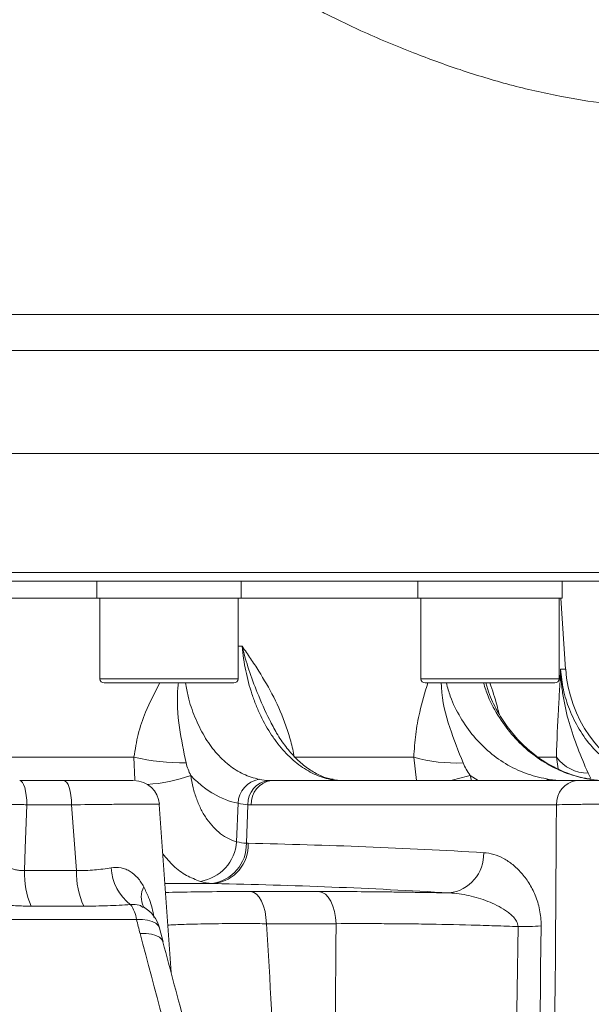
# Model space of a CAD drawing. Header units: millimetres. Extents: x 0 to 8410, y 0 to 5940.
# Tile 61 of 180: x 3811 to 3878, y 2799 to 2914. Entities that reach past the tile are written whole.
import ezdxf

# ---------------------------------------------------------------- set-up
doc = ezdxf.new("R2010")
doc.units = ezdxf.units.MM
doc.header["$LTSCALE"] = 10

msp = doc.modelspace()

# ---------------------------------------------------------------- linework, layer by layer
at = {"color": 8, "linetype": 'Continuous', "lineweight": 0}
for p, q in [((3724.78, 2879.75), (3918.96, 2879.75)), ((3918.38, 2875.52), (3585.47, 2875.52)), ((3752.03, 2849.37), (3898.53, 2849.37)), ((3836.28, 2840.69), (3836.75, 2840.69)), ((3874.24, 2837.99), (3874.83, 2837.99)), ((3820.01, 2836.87), (3820.63, 2836.87)), ((3820.63, 2836.87), (3836.28, 2836.87)), ((3857.8, 2836.87), (3860.19, 2836.87)), ((3860.19, 2836.87), (3874.07, 2836.87)), ((3865.66, 2835.61), (3865.44, 2836.37)), ((3803.95, 2827.64), (3824.02, 2827.64)), ((3824.14, 2824.98), (3824.02, 2827.64)), ((3842.89, 2827.64), (3856.95, 2827.64)), ((3857.26, 2824.87), (3856.95, 2827.64)), ((3871.62, 2827.64), (3873.76, 2827.64)), ((3873.96, 2826.25), (3873.76, 2827.64)), ((3863.58, 2825.49), (3863.76, 2824.87)), ((3864.52, 2824.87), (3863.58, 2825.49)), ((3877.47, 2825.74), (3877.81, 2825.12)), ((3847.14, 2825.02), (3847.46, 2824.99)), ((3874.42, 2824.88), (3874.31, 2824.87)), ((3816.68, 2822.03), (3811.42, 2822.03)), ((3817.26, 2814.28), (3816.68, 2822.03)), ((3836.1, 2817.67), (3836.28, 2822.2)), ((3837.25, 2817.5), (3837.44, 2822.04)), ((3873.76, 2822.03), (3837.83, 2822.03)), ((3811.13, 2814.28), (3817.26, 2814.28)), ((3833.49, 2812.75), (3827.75, 2812.75)), ((3837.77, 2811.82), (3845.8, 2811.82)), ((3818.11, 2810.1), (3811.9, 2810.1)), ((3824.31, 2808.53), (3802.37, 2808.53)), ((3847.81, 2808.03), (3839.61, 2808.03))]:
    msp.add_line(p, q, dxfattribs=at)
at = {"color": 7, "linetype": 'Continuous', "lineweight": 0}
for p, q in [((3913.5, 2863.37), (3589.77, 2863.37)), ((3897.53, 2848.37), (3752.03, 2848.37)), ((3819.64, 2848.37), (3819.64, 2846.37)), ((3836.64, 2846.37), (3836.64, 2848.37)), ((3857.44, 2848.37), (3857.44, 2846.37)), ((3874.44, 2846.37), (3874.44, 2848.37)), ((3787.26, 2846.37), (3819.64, 2846.37)), ((3819.64, 2846.37), (3820.29, 2846.37)), ((3820.01, 2846.37), (3820.01, 2836.87)), ((3820.29, 2846.37), (3836.64, 2846.37)), ((3836.28, 2836.87), (3836.28, 2846.37)), ((3836.64, 2846.37), (3857.44, 2846.37)), ((3857.44, 2846.37), (3859.93, 2846.37)), ((3857.8, 2846.37), (3857.8, 2836.87)), ((3859.93, 2846.37), (3874.44, 2846.37)), ((3874.07, 2836.87), (3874.07, 2846.37)), ((3874.83, 2837.99), (3874.25, 2846.37)), ((3821.09, 2836.37), (3820.51, 2836.37)), ((3835.78, 2836.37), (3821.09, 2836.37)), ((3860.54, 2836.37), (3858.3, 2836.37)), ((3873.57, 2836.37), (3860.54, 2836.37)), ((3810.57, 2824.87), (3815.75, 2824.87)), ((3840.19, 2824.87), (3876.12, 2824.87)), ((3828.39, 2802.27), (3827, 2822.08)), ((3827.46, 2805.9), (3827.02, 2807.52))]:
    msp.add_line(p, q, dxfattribs=at)
at = {"color": 8, "linetype": 'Continuous', "lineweight": 0, "flags": 128}
for points in [[(3810.57, 2824.87), (3810.73, 2824.82), (3810.88, 2824.66), (3811.03, 2824.4), (3811.16, 2824.05), (3811.26, 2823.62), (3811.34, 2823.13), (3811.4, 2822.59), (3811.42, 2822.03)], [(3815.75, 2824.87), (3815.93, 2824.82), (3816.1, 2824.66), (3816.26, 2824.4), (3816.4, 2824.05), (3816.51, 2823.62), (3816.6, 2823.13), (3816.66, 2822.59), (3816.68, 2822.03)], [(3872.91, 2825.02), (3872.66, 2824.96), (3872.49, 2824.87)], [(3811.42, 2822.03), (3811.23, 2816.89), (3811.13, 2814.28)], [(3839.61, 2808.03), (3839.56, 2808.76), (3839.45, 2809.46), (3839.27, 2810.11), (3839.04, 2810.67), (3838.77, 2811.14), (3838.46, 2811.5), (3838.12, 2811.72), (3837.77, 2811.82)], [(3847.81, 2808.03), (3847.76, 2808.76), (3847.63, 2809.46), (3847.44, 2810.11), (3847.19, 2810.67), (3846.89, 2811.14), (3846.55, 2811.5), (3846.18, 2811.72), (3845.8, 2811.82)], [(3827.01, 2807.51), (3826.87, 2807.81), (3826.58, 2808.09), (3826.17, 2808.3), (3825.63, 2808.45), (3825.01, 2808.53), (3824.31, 2808.53)], [(3827.43, 2805.89), (3827.31, 2806.16), (3827.03, 2806.44), (3826.61, 2806.65), (3826.08, 2806.8), (3825.45, 2806.87), (3824.74, 2806.87)]]:
    msp.add_lwpolyline(points, dxfattribs=at)
at = {"color": 7, "linetype": 'Continuous', "lineweight": 0}
for centre, radius, start, end in [((3890.3, 2839.07), 15.5, 184, 246.355), ((3820.51, 2836.87), 0.5, 180, 270), ((3835.78, 2836.87), 0.5, 270, 0), ((3858.3, 2836.87), 0.5, 180, 270), ((3873.57, 2836.87), 0.5, 270, 0), ((3824.02, 2821.87), 3, 4.1179, 89.9999), ((3823.13, 2806.54), 4, 14.2042, 59.8815)]:
    msp.add_arc(centre, radius, start, end, dxfattribs=at)
at = {"color": 8, "linetype": 'Continuous', "lineweight": 0}
for centre, radius, start, end in [((3829.89, 2852.88), 25.92, 256.9058, 270.5682), ((3861.94, 2845.32), 18.38, 254.2424, 272.5357), ((3877.48, 2830.33), 4.59, 215.9587, 269.8823), ((3824.48, 2842.55), 18.16, 273.5057, 290.0411), ((3855.16, 2853.14), 28.9, 282.0057, 286.9452), ((3839.22, 2822.11), 2.95, 98.8295, 178.1351), ((3840.2, 2822.14), 2.76, 97.0952, 182.0523), ((3840.52, 2822.19), 2.7, 97.1353, 183.453), ((3876.46, 2822.19), 2.7, 97.1353, 183.453), ((3831.01, 2818.05), 5.11, 279.346, 355.7143), ((3832.6, 2817.38), 4.65, 277.237, 1.5291), ((3832.92, 2817.26), 4.54, 277.1697, 2.9118), ((3860.56, 2816.24), 4.63, 277.2048, 1.791), ((3821.17, 2813.96), 10.04, 178.1587, 202.6539), ((3826.48, 2813.97), 9.23, 178.0657, 204.8493), ((3827.22, 2814.96), 5.91, 183.5058, 232.5537), ((3827.53, 2811.17), 2.65, 152.7966, 205.6395), ((3820.46, 2808.01), 3.89, 7.7446, 35.5232), ((3869.26, 2848.72), 41.04, 269.9628, 273.7602)]:
    msp.add_arc(centre, radius, start, end, dxfattribs=at)
at = {"color": 7, "linetype": 'Continuous', "lineweight": 0}
for points, knots in [([(3936.06, 2907.98), (3936.77, 2908), (3938.91, 2908.04), (3941.89, 2908.16), (3945.19, 2908.38), (3947.85, 2908.75), (3949.23, 2909.2), (3949.83, 2909.56), (3950.14, 2909.8), (3950.41, 2910.05), (3950.65, 2910.3), (3950.81, 2910.47), (3951.15, 2910.87), (3951.61, 2911.55), (3951.99, 2912.43), (3952.23, 2913.25), (3952.34, 2914.2), (3952.31, 2915.21), (3952.01, 2916.52), (3951.37, 2917.78), (3950.37, 2918.91), (3949.67, 2919.42), (3948.87, 2919.9), (3948, 2920.25), (3947.07, 2920.57), (3945.94, 2920.91), (3944.53, 2921.27), (3942.97, 2921.47), (3941.54, 2921.45), (3940.16, 2921.26), (3938.9, 2920.99), (3937.61, 2920.67), (3936.23, 2920.29), (3934.62, 2919.86), (3932.72, 2919.42), (3930.37, 2918.92), (3927.47, 2918.38), (3924.07, 2917.8), (3920.41, 2917.23), (3916.74, 2916.72), (3913.15, 2916.31), (3909.65, 2915.99), (3906.11, 2915.76), (3902.35, 2915.59), (3898.17, 2915.51), (3893.51, 2915.55), (3888.26, 2915.75), (3883.26, 2916.18), (3878.98, 2916.75), (3875.83, 2917.29), (3873.03, 2917.86), (3870.2, 2918.52), (3866.99, 2919.41), (3863.61, 2920.51), (3860.34, 2921.74), (3857.44, 2922.97), (3854.85, 2924.17), (3852.66, 2925.27), (3850.65, 2926.34), (3848.51, 2927.54), (3845.91, 2929.09), (3842.8, 2931.09), (3839.37, 2933.55), (3836.04, 2936.26), (3833.19, 2938.88), (3831.01, 2941.09), (3829.43, 2942.81), (3827.94, 2944.51), (3826.14, 2946.68), (3823.71, 2949.82), (3820.89, 2953.79), (3817.88, 2958.37), (3813.83, 2964.91), (3808.95, 2973.34), (3803.83, 2982.92), (3799.29, 2991.9), (3795.23, 3000.16), (3791.15, 3008.49), (3787.1, 3016.84), (3783.22, 3025.07), (3779.68, 3032.86), (3776.49, 3039.86), (3773.64, 3045.92), (3771.43, 3050.54), (3769.78, 3054.04), (3768.42, 3056.96), (3766.86, 3060.39), (3765.03, 3064.51), (3763.33, 3068.49), (3761.91, 3072.09), (3760.8, 3075.21), (3759.81, 3078.18), (3758.84, 3081.17), (3758.06, 3083.94), (3757.44, 3086.43), (3757.01, 3088.21), (3756.7, 3089.47), (3756.49, 3090.32), (3756.3, 3091.08), (3756.11, 3091.77), (3755.9, 3092.55), (3755.61, 3093.6), (3755.22, 3095.01), (3754.78, 3096.74), (3754.41, 3098.62), (3754.19, 3099.92), (3754.08, 3100.58)], [0, 0, 0, 0, 0.011317, 0.034136, 0.056251, 0.083006, 0.108895, 0.114881, 0.119557, 0.122939, 0.124171, 0.125118, 0.125845, 0.128292, 0.130088, 0.13212, 0.133748, 0.136013, 0.139427, 0.144045, 0.14696, 0.151496, 0.158019, 0.166511, 0.176866, 0.188021, 0.2025, 0.214535, 0.224381, 0.232338, 0.239809, 0.247181, 0.255755, 0.265145, 0.275885, 0.28786, 0.302828, 0.318941, 0.33415, 0.347979, 0.360555, 0.371982, 0.382635, 0.39381, 0.405645, 0.418177, 0.431603, 0.445987, 0.454902, 0.462337, 0.468327, 0.474587, 0.482061, 0.490749, 0.498212, 0.505119, 0.511436, 0.516803, 0.521182, 0.52638, 0.5331, 0.541377, 0.551299, 0.561424, 0.569937, 0.576719, 0.581649, 0.585005, 0.591379, 0.599837, 0.610514, 0.622479, 0.634697, 0.659227, 0.683976, 0.70273, 0.721753, 0.740829, 0.759799, 0.778542, 0.79619, 0.811721, 0.825188, 0.836744, 0.842828, 0.848752, 0.856481, 0.865988, 0.876956, 0.884487, 0.892646, 0.901618, 0.910561, 0.922027, 0.932591, 0.941881, 0.946457, 0.950562, 0.954192, 0.957347, 0.960473, 0.964974, 0.972041, 0.98069, 0.990321, 1, 1, 1, 1]), ([(3742.47, 3098.01), (3742.64, 3097.05), (3742.98, 3095.23), (3743.48, 3092.87), (3744.01, 3091), (3744.41, 3089.53), (3744.77, 3088.23), (3745.1, 3086.93), (3745.48, 3085.37), (3745.96, 3083.43), (3746.57, 3080.98), (3747.37, 3078.06), (3748.44, 3074.7), (3749.62, 3071.17), (3750.91, 3067.53), (3752.45, 3063.67), (3754.17, 3059.65), (3755.93, 3055.68), (3757.57, 3052.09), (3758.91, 3049.21), (3760.02, 3046.85), (3761.13, 3044.49), (3762.5, 3041.61), (3764.18, 3038.06), (3766.1, 3034), (3768.14, 3029.59), (3770.12, 3025.26), (3772.04, 3021.05), (3773.87, 3017.08), (3775.6, 3013.35), (3777.13, 3010.11), (3778.43, 3007.4), (3779.65, 3004.84), (3781.01, 3002.04), (3782.68, 2998.6), (3784.6, 2994.69), (3786.57, 2990.7), (3788.36, 2987.12), (3789.83, 2984.2), (3791.11, 2981.69), (3792.78, 2978.46), (3795.11, 2974.01), (3798.32, 2968.11), (3802.09, 2961.44), (3805.7, 2955.38), (3808.96, 2950.22), (3811.53, 2946.41), (3813.94, 2943.04), (3816.05, 2940.28), (3817.82, 2938.08), (3819.27, 2936.38), (3820.65, 2934.82), (3822.29, 2933.04), (3824.5, 2930.77), (3827.35, 2928.07), (3830.77, 2925.15), (3834.47, 2922.36), (3838.06, 2919.95), (3841.22, 2918.05), (3843.87, 2916.57), (3846.12, 2915.39), (3848.34, 2914.28), (3850.88, 2913.09), (3853.81, 2911.81), (3857.69, 2910.23), (3862.5, 2908.49), (3868.28, 2906.73), (3873.99, 2905.43), (3878.91, 2904.64), (3882.87, 2904.19), (3885.98, 2903.94), (3888.83, 2903.78), (3891.64, 2903.69), (3894.77, 2903.63), (3898.24, 2903.63), (3902.04, 2903.7), (3906.02, 2903.84), (3910.23, 2904.1), (3914.68, 2904.5), (3919.31, 2905.06), (3924.04, 2905.75), (3927.99, 2906.39), (3931.1, 2906.93), (3933.36, 2907.37), (3935.21, 2907.77), (3936.69, 2908.13), (3937.9, 2908.44), (3939.17, 2908.78), (3940.62, 2909.18), (3942.19, 2909.55), (3943.47, 2909.7), (3944.23, 2909.54), (3944.54, 2909.27), (3944.51, 2909.18), (3944.5, 2909.15)], [0, 0, 0, 0, 0.015166, 0.028612, 0.037468, 0.045026, 0.052213, 0.059224, 0.067182, 0.077783, 0.089676, 0.102573, 0.11573, 0.127908, 0.139299, 0.15042, 0.161572, 0.172797, 0.182763, 0.190462, 0.195789, 0.201622, 0.209285, 0.218751, 0.229904, 0.241602, 0.253702, 0.264214, 0.274898, 0.285147, 0.293822, 0.300839, 0.306925, 0.314403, 0.323477, 0.334756, 0.346296, 0.356139, 0.364213, 0.370557, 0.376931, 0.391161, 0.408048, 0.427409, 0.449003, 0.461125, 0.47306, 0.483364, 0.492038, 0.499102, 0.504571, 0.508854, 0.514856, 0.522957, 0.533041, 0.544948, 0.557899, 0.569206, 0.578716, 0.586502, 0.592585, 0.598227, 0.6056, 0.614236, 0.6228, 0.637663, 0.653452, 0.669294, 0.683664, 0.693744, 0.702302, 0.710108, 0.718304, 0.726917, 0.738289, 0.750373, 0.763472, 0.778245, 0.794828, 0.81336, 0.834024, 0.857018, 0.871967, 0.885277, 0.896822, 0.90647, 0.9141, 0.921096, 0.932803, 0.946017, 0.960856, 0.977508, 0.993864, 1, 1, 1, 1]), ([(3877.77, 2825.06), (3877.63, 2825.07), (3876.81, 2825.15), (3875.34, 2825.61), (3873.41, 2826.42), (3871.6, 2827.56), (3869.93, 2828.94), (3868.43, 2830.56), (3867.15, 2832.39), (3866.21, 2834.09), (3865.8, 2835.21), (3865.66, 2835.61)], [0, 0, 0, 0, 0.027357, 0.157711, 0.287826, 0.417104, 0.545672, 0.673864, 0.80121, 0.928565, 1, 1, 1, 1]), ([(3847.45, 2825.03), (3847.29, 2825.05), (3846.7, 2825.13), (3845.64, 2825.59), (3844.31, 2826.39), (3843.05, 2827.5), (3841.87, 2828.85), (3840.83, 2830.36), (3840.25, 2831.51), (3839.97, 2832.05)], [0, 0, 0, 0, 0.0610143, 0.2330336, 0.3967025, 0.5562305, 0.7092051, 0.8636466, 1, 1, 1, 1]), ([(3815.75, 2824.87), (3816.86, 2824.87), (3819.2, 2824.87), (3821.95, 2824.87), (3823.75, 2824.87), (3823.87, 2824.87), (3823.93, 2824.87)], [0, 0, 0, 0, 0.23771, 0.505738, 0.774008, 1, 1, 1, 1]), ([(3848.36, 2824.88), (3848.3, 2824.89), (3847.97, 2824.89), (3847.69, 2824.96), (3847.47, 2825.01)], [0, 0, 0, 0, 0.186458, 1, 1, 1, 1]), ([(3876.12, 2824.87), (3876.42, 2824.87), (3876.74, 2824.87), (3877.28, 2824.87), (3877.47, 2824.87), (3877.86, 2824.87), (3878.06, 2824.87), (3878.68, 2824.87), (3879.11, 2824.87), (3880.02, 2824.87), (3880.49, 2824.87), (3881.19, 2824.87), (3881.42, 2824.87), (3881.9, 2824.87), (3882.14, 2824.87), (3882.84, 2824.87), (3883.3, 2824.87), (3883.97, 2824.87), (3884.2, 2824.87), (3884.63, 2824.87), (3884.84, 2824.87), (3885.46, 2824.87), (3885.84, 2824.87), (3886.2, 2824.87)], [0, 0, 0, 0, 0.125, 0.125, 0.1875, 0.1875, 0.25, 0.25, 0.375, 0.375, 0.5, 0.5, 0.5625, 0.5625, 0.625, 0.625, 0.75, 0.75, 0.8125, 0.8125, 0.875, 0.875, 1, 1, 1, 1]), ([(3827.72, 2811.7), (3828.84, 2811.73), (3831.12, 2811.78), (3834.65, 2811.81), (3837, 2811.82), (3837.77, 2811.82)], [0, 0, 0, 0, 0.388814, 0.797897, 1, 1, 1, 1]), ([(3845.8, 2811.82), (3846.96, 2811.82), (3848.16, 2811.81), (3850.61, 2811.8), (3851.87, 2811.79), (3853.81, 2811.77), (3854.46, 2811.76), (3855.79, 2811.74), (3856.46, 2811.73), (3858.46, 2811.7), (3859.8, 2811.68), (3861.14, 2811.65)], [0, 0, 0, 0, 0.25, 0.25, 0.5, 0.5, 0.625, 0.625, 0.75, 0.75, 1, 1, 1, 1]), ([(3847.22, 2727.08), (3846.31, 2730.93), (3843.87, 2741.22), (3839.8, 2757.82), (3835.01, 2776.87), (3830.89, 2792.9), (3828.32, 2802.52), (3827.42, 2805.89)], [0, 0, 0, 0, 0.144178, 0.385711, 0.627467, 0.869395, 1, 1, 1, 1])]:
    msp.add_open_spline(points, degree=3, knots=knots, dxfattribs=at)
at = {"color": 8, "linetype": 'Continuous', "lineweight": 0}
for points, knots in [([(3842.89, 2827.64), (3842.78, 2828.27), (3842.64, 2828.9), (3842.31, 2830.13), (3842.12, 2830.73), (3841.5, 2832.5), (3841.01, 2833.61), (3839.93, 2835.75), (3839.33, 2836.78), (3838.39, 2838.27), (3838.07, 2838.76), (3837.42, 2839.73), (3837.09, 2840.21), (3836.75, 2840.69)], [0, 0, 0, 0, 0.125, 0.125, 0.25, 0.25, 0.5, 0.5, 0.75, 0.75, 0.875, 0.875, 1, 1, 1, 1]), ([(3847.14, 2825.02), (3846.49, 2825.15), (3845.86, 2825.36), (3844.62, 2825.94), (3844.02, 2826.3), (3842.83, 2827.2), (3842.27, 2827.71), (3841.47, 2828.58), (3841.21, 2828.89), (3840.71, 2829.54), (3840.46, 2829.88), (3839.75, 2830.95), (3839.32, 2831.71), (3838.75, 2832.92), (3838.56, 2833.34), (3838.22, 2834.19), (3838.06, 2834.63), (3837.61, 2835.97), (3837.37, 2836.88), (3836.98, 2838.75), (3836.84, 2839.71), (3836.75, 2840.69)], [0, 0, 0, 0, 0.125, 0.125, 0.25, 0.25, 0.375, 0.375, 0.4375, 0.4375, 0.5, 0.5, 0.625, 0.625, 0.6875, 0.6875, 0.75, 0.75, 0.875, 0.875, 1, 1, 1, 1]), ([(3839.97, 2832.05), (3839.97, 2832.05), (3839.45, 2833.08), (3838.2, 2835.9), (3837.21, 2838.84), (3836.75, 2840.68), (3836.75, 2840.69)], [0, 0, 0, 0, 0.000727, 0.380868, 0.99711, 1, 1, 1, 1]), ([(3873.76, 2827.64), (3873.79, 2829.69), (3873.89, 2831.51), (3874.03, 2834.05), (3874.08, 2834.86), (3874.15, 2836.05), (3874.17, 2836.44), (3874.19, 2837.02), (3874.2, 2837.21), (3874.22, 2837.6), (3874.23, 2837.8), (3874.24, 2837.99)], [0, 0, 0, 0, 0.5, 0.5, 0.75, 0.75, 0.875, 0.875, 0.9375, 0.9375, 1, 1, 1, 1]), ([(3877.47, 2825.74), (3877.04, 2826.74), (3876.63, 2827.72), (3875.88, 2829.7), (3875.53, 2830.7), (3874.95, 2832.73), (3874.71, 2833.76), (3874.46, 2835.33), (3874.39, 2835.86), (3874.28, 2836.92), (3874.25, 2837.46), (3874.24, 2837.99)], [0, 0, 0, 0, 0.25, 0.25, 0.5, 0.5, 0.75, 0.75, 0.875, 0.875, 1, 1, 1, 1]), ([(3874.24, 2837.99), (3874.32, 2837.18), (3874.5, 2835.57), (3875.24, 2833.19), (3876.38, 2830.91), (3877.77, 2828.92), (3878.91, 2827.87), (3879.42, 2827.41)], [0, 0, 0, 0, 0.200133, 0.400266, 0.615539, 0.830811, 1, 1, 1, 1]), ([(3824.02, 2827.64), (3824.16, 2828.54), (3824.45, 2830.37), (3825.46, 2833.35), (3826.47, 2835.25), (3827.06, 2836.37)], [0, 0, 0, 0, 0.284555, 0.576455, 1, 1, 1, 1]), ([(3829.25, 2836.37), (3829.23, 2836.2), (3829.04, 2834.37), (3829.27, 2831.23), (3829.86, 2828.34), (3830.15, 2826.96)], [0, 0, 0, 0, 0.050716, 0.547549, 1, 1, 1, 1]), ([(3830.1, 2836.37), (3830.19, 2835.84), (3830.43, 2834.42), (3831.17, 2832.29), (3832.25, 2830.06), (3833.61, 2828.15), (3835.17, 2826.65), (3836.9, 2825.54), (3838.14, 2825.19), (3838.77, 2825.02)], [0, 0, 0, 0, 0.088262, 0.237988, 0.392056, 0.541858, 0.696017, 0.845834, 1, 1, 1, 1]), ([(3856.95, 2827.64), (3857.02, 2828.54), (3857.15, 2830.37), (3857.69, 2833.35), (3858.27, 2835.25), (3858.61, 2836.37)], [0, 0, 0, 0, 0.284555, 0.576455, 1, 1, 1, 1]), ([(3860.19, 2836.37), (3860.2, 2836.2), (3860.23, 2834.37), (3861.08, 2831.23), (3862.22, 2828.34), (3862.76, 2826.96)], [0, 0, 0, 0, 0.050716, 0.547549, 1, 1, 1, 1]), ([(3860.8, 2836.37), (3860.94, 2835.84), (3861.32, 2834.41), (3862.41, 2832.28), (3863.95, 2830.04), (3865.85, 2828.15), (3868.01, 2826.64), (3870.39, 2825.54), (3872.07, 2825.19), (3872.91, 2825.02)], [0, 0, 0, 0, 0.088283, 0.240177, 0.392071, 0.544047, 0.696024, 0.848011, 1, 1, 1, 1]), ([(3877.81, 2825.02), (3876.98, 2825.19), (3875.28, 2825.53), (3872.88, 2826.63), (3870.64, 2828.13), (3868.66, 2830.02), (3866.99, 2832.27), (3865.8, 2834.4), (3865.34, 2835.84), (3865.18, 2836.37)], [0, 0, 0, 0, 0.149832, 0.30401, 0.453825, 0.607998, 0.757736, 0.911819, 1, 1, 1, 1]), ([(3865.91, 2836.37), (3866.21, 2835.51), (3866.61, 2834.39), (3866.9, 2833.11), (3866.97, 2832.81)], [0, 0, 0, 0, 0.767271, 1, 1, 1, 1]), ([(3830.7, 2825.49), (3830.77, 2825), (3830.87, 2824.51), (3831.1, 2823.57), (3831.24, 2823.12), (3831.56, 2822.26), (3831.74, 2821.84), (3832.05, 2821.25), (3832.15, 2821.06), (3832.37, 2820.69), (3832.49, 2820.51), (3832.84, 2820), (3833.1, 2819.68), (3833.63, 2819.11), (3833.92, 2818.85), (3834.81, 2818.17), (3835.43, 2817.85), (3836.1, 2817.67)], [0, 0, 0, 0, 0.125, 0.125, 0.25, 0.25, 0.375, 0.375, 0.4375, 0.4375, 0.5, 0.5, 0.625, 0.625, 0.75, 0.75, 1, 1, 1, 1]), ([(3836.28, 2822.2), (3835.26, 2822.41), (3834.28, 2822.79), (3833.11, 2823.48), (3832.88, 2823.63), (3832.42, 2823.95), (3832.2, 2824.12), (3831.53, 2824.66), (3831.1, 2825.06), (3830.7, 2825.49)], [0, 0, 0, 0, 0.5, 0.5, 0.625, 0.625, 0.75, 0.75, 1, 1, 1, 1]), ([(3811.42, 2822.03), (3811.17, 2822.04), (3810.91, 2822.05), (3810.38, 2822.06), (3810.12, 2822.07), (3809.59, 2822.08), (3809.33, 2822.09), (3808.83, 2822.09), (3808.58, 2822.09), (3808.12, 2822.09), (3807.9, 2822.09), (3807.5, 2822.09), (3807.31, 2822.08), (3806.99, 2822.07), (3806.84, 2822.06), (3806.6, 2822.05), (3806.5, 2822.04), (3806.43, 2822.03)], [0, 0, 0, 0, 0.125, 0.125, 0.25, 0.25, 0.375, 0.375, 0.5, 0.5, 0.625, 0.625, 0.75, 0.75, 0.875, 0.875, 1, 1, 1, 1]), ([(3826.96, 2822.08), (3826.96, 2822.08), (3826.96, 2822.09), (3826.48, 2822.1), (3825.57, 2822.1), (3824.28, 2822.1), (3822.64, 2822.09), (3820.22, 2822.07), (3818.06, 2822.04), (3816.68, 2822.03)], [0, 0, 0, 0, 0.091905, 0.226362, 0.360602, 0.49484, 0.628939, 0.763038, 1, 1, 1, 1]), ([(3888.16, 2822.03), (3887.65, 2822.04), (3887.1, 2822.05), (3886.22, 2822.06), (3885.92, 2822.07), (3885.3, 2822.07), (3884.98, 2822.08), (3884.01, 2822.09), (3883.36, 2822.09), (3882.35, 2822.1), (3882.01, 2822.1), (3881.33, 2822.1), (3881, 2822.1), (3880, 2822.1), (3879.34, 2822.1), (3878.04, 2822.09), (3877.42, 2822.09), (3876.54, 2822.08), (3876.25, 2822.07), (3875.69, 2822.07), (3875.42, 2822.06), (3874.65, 2822.05), (3874.18, 2822.04), (3873.76, 2822.03)], [0, 0, 0, 0, 0.125, 0.125, 0.1875, 0.1875, 0.25, 0.25, 0.375, 0.375, 0.4375, 0.4375, 0.5, 0.5, 0.625, 0.625, 0.75, 0.75, 0.8125, 0.8125, 0.875, 0.875, 1, 1, 1, 1]), ([(3831.84, 2813.01), (3831.28, 2813.22), (3830.18, 2813.63), (3828.67, 2814.73), (3827.82, 2815.75), (3827.41, 2816.24)], [0, 0, 0, 0, 0.342619, 0.685235, 1, 1, 1, 1]), ([(3865.19, 2816.39), (3865.59, 2816.36), (3865.98, 2816.29), (3866.76, 2816.06), (3867.15, 2815.9), (3867.9, 2815.5), (3868.26, 2815.26), (3868.95, 2814.7), (3869.29, 2814.38), (3869.93, 2813.66), (3870.23, 2813.26), (3870.64, 2812.6), (3870.78, 2812.37), (3871.03, 2811.89), (3871.14, 2811.63), (3871.36, 2811.11), (3871.46, 2810.84), (3871.63, 2810.27), (3871.71, 2809.97), (3871.89, 2809.06), (3871.96, 2808.44), (3871.95, 2807.78)], [0, 0, 0, 0, 0.125, 0.125, 0.25, 0.25, 0.375, 0.375, 0.5, 0.5, 0.625, 0.625, 0.6875, 0.6875, 0.75, 0.75, 0.8125, 0.8125, 0.875, 0.875, 1, 1, 1, 1]), ([(3807.59, 2815.16), (3807.85, 2815.12), (3808.12, 2815.04), (3808.67, 2814.85), (3808.96, 2814.73), (3809.4, 2814.57), (3809.56, 2814.52), (3809.86, 2814.43), (3810.02, 2814.39), (3810.34, 2814.32), (3810.5, 2814.3), (3810.82, 2814.28), (3810.98, 2814.27), (3811.13, 2814.28)], [0, 0, 0, 0, 0.25, 0.25, 0.5, 0.5, 0.625, 0.625, 0.75, 0.75, 0.875, 0.875, 1, 1, 1, 1]), ([(3821.32, 2814.6), (3821.73, 2814.67), (3822.12, 2814.66), (3822.69, 2814.55), (3822.88, 2814.5), (3823.24, 2814.36), (3823.41, 2814.27), (3823.9, 2813.98), (3824.19, 2813.72), (3824.73, 2813.11), (3824.96, 2812.76), (3825.17, 2812.38)], [0, 0, 0, 0, 0.25, 0.25, 0.375, 0.375, 0.5, 0.5, 0.75, 0.75, 1, 1, 1, 1]), ([(3817.26, 2814.28), (3818, 2814.27), (3818.7, 2814.3), (3820.05, 2814.41), (3820.7, 2814.5), (3821.32, 2814.6)], [0, 0, 0, 0, 0.5, 0.5, 1, 1, 1, 1]), ([(3825.17, 2812.38), (3825.37, 2811.96), (3825.85, 2810.96), (3826.24, 2809.7), (3826.35, 2808.86), (3826.36, 2808.75)], [0, 0, 0, 0, 0.383785, 0.922362, 1, 1, 1, 1]), ([(3869.23, 2807.69), (3869.23, 2807.8), (3869.21, 2807.91), (3869.14, 2808.12), (3869.1, 2808.22), (3868.95, 2808.5), (3868.82, 2808.67), (3868.54, 2808.97), (3868.39, 2809.11), (3868.08, 2809.36), (3867.92, 2809.48), (3867.43, 2809.81), (3867.08, 2810.01), (3866.38, 2810.36), (3866.02, 2810.51), (3864.94, 2810.94), (3864.2, 2811.17), (3863.06, 2811.42), (3862.68, 2811.49), (3861.91, 2811.6), (3861.53, 2811.64), (3861.14, 2811.65)], [0, 0, 0, 0, 0.03125, 0.03125, 0.0625, 0.0625, 0.125, 0.125, 0.1875, 0.1875, 0.25, 0.25, 0.375, 0.375, 0.5, 0.5, 0.75, 0.75, 0.875, 0.875, 1, 1, 1, 1]), ([(3811.9, 2810.1), (3811.3, 2810.1), (3810.69, 2810.11), (3809.46, 2810.17), (3808.83, 2810.21), (3807.59, 2810.31), (3806.96, 2810.37), (3805.71, 2810.47), (3805.09, 2810.51), (3804.49, 2810.53)], [0, 0, 0, 0, 0.25, 0.25, 0.5, 0.5, 0.75, 0.75, 1, 1, 1, 1]), ([(3823.62, 2810.27), (3822.74, 2810.22), (3821.83, 2810.17), (3819.99, 2810.11), (3819.06, 2810.1), (3818.11, 2810.1)], [0, 0, 0, 0, 0.5, 0.5, 1, 1, 1, 1]), ([(3825.11, 2809.95), (3824.96, 2810.05), (3824.54, 2810.33), (3823.98, 2810.29), (3823.62, 2810.27)], [0, 0, 0, 0, 0.349204, 1, 1, 1, 1]), ([(3839.61, 2808.03), (3838.93, 2808.03), (3836.92, 2808.05), (3833.83, 2808.04), (3830.91, 2807.98), (3828.98, 2807.92), (3828.23, 2807.87), (3827.99, 2807.85)], [0, 0, 0, 0, 0.137708, 0.408493, 0.687135, 0.901374, 1, 1, 1, 1]), ([(3839.61, 2808.03), (3840.43, 2794.58), (3841.77, 2772.61), (3843.1, 2750.65), (3843.62, 2742.14)], [0, 0, 0, 0, 0.6125003, 1, 1, 1, 1]), ([(3869.23, 2807.69), (3868.34, 2807.72), (3867.43, 2807.76), (3866.05, 2807.8), (3865.58, 2807.81), (3864.66, 2807.84), (3864.19, 2807.85), (3861.88, 2807.92), (3860.04, 2807.95), (3857.74, 2807.99), (3857.29, 2808), (3856.37, 2808.01), (3855.91, 2808.01), (3854.56, 2808.03), (3853.68, 2808.03), (3851.08, 2808.04), (3849.41, 2808.04), (3847.81, 2808.03)], [0, 0, 0, 0, 0.125, 0.125, 0.1875, 0.1875, 0.25, 0.25, 0.5, 0.5, 0.5625, 0.5625, 0.625, 0.625, 0.75, 0.75, 1, 1, 1, 1]), ([(3845.25, 2725.32), (3841.99, 2739.14), (3838.64, 2752.85), (3831.81, 2780.03), (3828.31, 2793.51), (3824.74, 2806.87)], [0, 0, 0, 0, 0.5, 0.5, 1, 1, 1, 1])]:
    msp.add_open_spline(points, degree=3, knots=knots, dxfattribs=at)
for points in [[(3830.15, 2826.96), (3830.28, 2826.45), (3830.47, 2825.96), (3830.7, 2825.49)], [(3862.76, 2826.96), (3862.99, 2826.45), (3863.27, 2825.96), (3863.58, 2825.49)], [(3838.77, 2825.02), (3839.15, 2824.94), (3839.51, 2824.9), (3839.86, 2824.88)], [(3839.86, 2824.88), (3839.97, 2824.87), (3840.08, 2824.87), (3840.19, 2824.87)], [(3848.31, 2824.88), (3847.9, 2824.9), (3847.51, 2824.94), (3847.14, 2825.02)], [(3837.44, 2822.04), (3837.06, 2822.06), (3836.68, 2822.11), (3836.28, 2822.2)], [(3837.83, 2822.03), (3837.7, 2822.03), (3837.57, 2822.03), (3837.44, 2822.04)], [(3873.01, 2725.75), (3873.27, 2757.84), (3873.52, 2789.94), (3873.76, 2822.03)], [(3836.1, 2817.67), (3836.49, 2817.58), (3836.88, 2817.52), (3837.25, 2817.5)], [(3837.25, 2817.5), (3837.32, 2817.5), (3837.39, 2817.49), (3837.46, 2817.49)], [(3837.46, 2817.49), (3846.71, 2817.31), (3855.95, 2816.94), (3865.19, 2816.39)], [(3833.19, 2812.77), (3832.75, 2812.8), (3832.29, 2812.88), (3831.84, 2813.01)], [(3833.49, 2812.75), (3833.39, 2812.76), (3833.29, 2812.76), (3833.19, 2812.77)], [(3861.14, 2811.65), (3851.93, 2812.21), (3842.72, 2812.57), (3833.49, 2812.75)], [(3824.74, 2806.87), (3824.6, 2807.42), (3824.45, 2807.98), (3824.31, 2808.53)], [(3847.21, 2728.45), (3847.42, 2754.98), (3847.62, 2781.5), (3847.81, 2808.03)], [(3868.23, 2728.32), (3868.57, 2754.77), (3868.9, 2781.23), (3869.23, 2807.69)], [(3871.95, 2807.78), (3871.62, 2781.32), (3871.29, 2754.86), (3870.94, 2728.4)]]:
    msp.add_open_spline(points, degree=3, dxfattribs=at)
at = {"color": 7, "linetype": 'Continuous', "lineweight": 0}
for points in [[(3872.91, 2825.02), (3873.42, 2824.94), (3873.93, 2824.9), (3874.42, 2824.88)], [(3879.37, 2824.88), (3878.84, 2824.9), (3878.32, 2824.94), (3877.81, 2825.02)]]:
    msp.add_open_spline(points, degree=3, dxfattribs=at)

doc.saveas('drawing.dxf')
